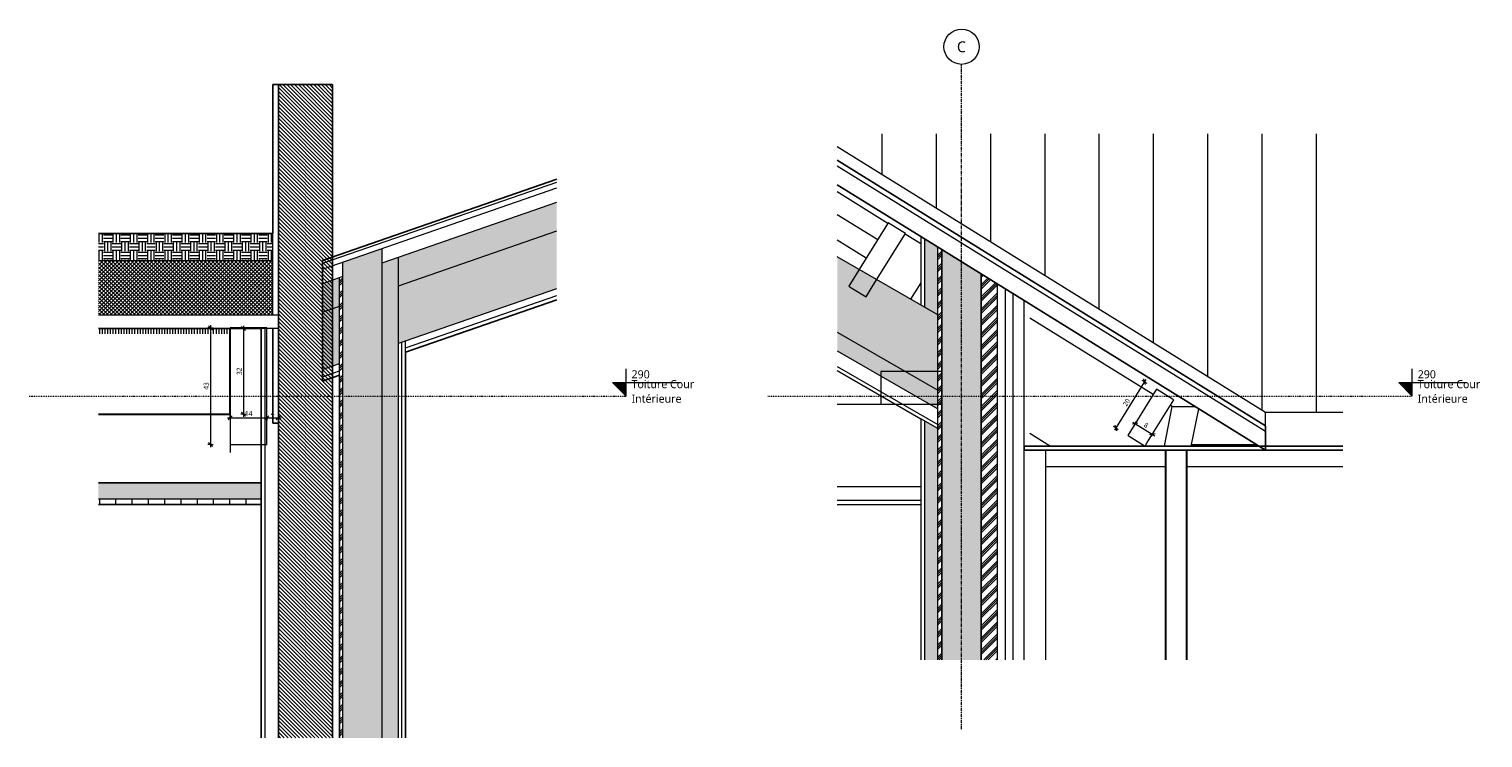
# Model space of a CAD drawing. Header units: millimetres. Extents: x 20598 to 41856, y -1610 to 5878.
# Tile 7 of 7: x 36498 to 41856, y 1640 to 4253. Entities that reach past the tile are written whole.
import ezdxf

# ---------------------------------------------------------------- set-up
doc = ezdxf.new("R2010")
doc.units = ezdxf.units.MM
doc.linetypes.add('Ligne de quadrillage', pattern=[22.225, 12.7, -3.175, 3.175, -3.175])
doc.linetypes.add('Tiret point', pattern=[6.25, 2.5, -1.875, 0, -1.875])
for name, color, linetype, lineweight in [('A-ANNO-DIMS', 211, 'Continuous', 9), ('A-ANNO-DIMS-10', 211, 'Continuous', 9), ('A-CLNG', 13, 'Continuous', 13), ('A-CLNG-FNSH', 13, 'Continuous', 13), ('A-CLNG-PATT', 13, 'Continuous', 13), ('A-COLS', 52, 'Continuous', 13), ('A-FLOR-LEVL', 51, 'Continuous', 9), ('A-GLAZ-CWMG', 51, 'Continuous', 13), ('A-ROOF', 132, 'Continuous', 13), ('A-ROOF-FNSH', 132, 'Continuous', 13), ('A-ROOF-OTLN', 132, 'Continuous', 13), ('A-ROOF-PATT', 132, 'Continuous', 13), ('A-WALL', 113, 'Continuous', 13), ('A-WALL-FNSH', 113, 'Continuous', 13), ('A-WALL-PATT', 111, 'Continuous', 13), ('I-WALL', 2, 'Continuous', 13), ('S-BEAM', 12, 'Continuous', 13), ('S-GRID', 1, 'Continuous', 9), ('S-GRID-IDEN', 1, 'Continuous', 9)]:
    doc.layers.add(name, color=color, linetype=linetype, lineweight=lineweight)
doc.styles.add('Trebuchet MS', font='trebuc.ttf', dxfattribs={"height": 30})
doc.styles.add('Trebuchet MS_1', font='trebuc.ttf', dxfattribs={"height": 40})
doc.styles.add('Trebuchet MS_2', font='trebuc.ttf', dxfattribs={"height": 18})
doc.dimstyles.new('Cotes100e_Intérieur', dxfattribs={"dimscale": 304.8, "dimtxt": 18.557116, "dimasz": 0.049213, "dimexe": 0.032808, "dimexo": 0.0625, "dimgap": 0.006562, "dimtad": 1, "dimdec": 0, "dimlfac": 0.1, "dimzin": 0, "dimdsep": 46, "dimtxsty": 'Trebuchet MS_2', "dimblk1": 'OBLIQUE', "dimblk2": 'OBLIQUE', "dimsah": 1, "dimcen": 0.09, "dimdle": 0.032808, "dimazin": 0, "dimtfac": 1, "dimtdec": 4, "dimtix": 1, "dimtmove": 0, "dimatfit": 3, "dimfxl": 0.032808, "dimfxlon": 1, "dimtvp": 1, "dimtolj": 1, "dimtzin": 0, "dimarcsym": 2})
pattern_1 = [(205.889, (44629.41, 3877.11), (-28.442482, -27.778633), [3.143, -22.002]), (205.889, (44618.017, 3864.592), (-28.442482, -27.778633), [3.143, -22.002]), (205.889, (44621.01, 3880.021), (-28.442482, -27.778633), [3.143, -22.002]), (205.889, (44609.617, 3867.503), (-28.442482, -27.778633), [3.143, -22.002]), (232.454, (44626.583, 3875.738), (-40.084465, -61.379479), [7.028, -49.197]), (232.454, (44622.3, 3870.165), (-40.084465, -61.379479), [7.028, -49.197]), (232.454, (44618.1827, 3878.648), (-40.084465, -61.379479), [7.028, -49.197]), (232.454, (44613.9, 3873.0756), (-40.084465, -61.379479), [7.028, -49.197]), (295.889, (44622.217, 3863.137), (-5.158044, 39.421084), [3.143, -22.002]), (295.889, (44621.01, 3880.021), (-5.158044, 39.421084), [3.143, -22.002]), (295.889, (44613.817, 3866.048), (-5.158044, 39.421084), [3.143, -22.002]), (295.889, (44612.611, 3882.93), (-5.158044, 39.421084), [3.143, -22.002]), (269.324, (44622.3, 3870.165), (6.484971, 73.0215717), [7.028, -49.197]), (269.324, (44622.383, 3877.193), (6.484971, 73.0215717), [7.028, -49.197]), (269.324, (44613.9, 3873.0756), (6.484971, 73.0215717), [7.028, -49.197]), (269.324, (44613.9825, 3880.1035), (6.484971, 73.0215717), [7.028, -49.197])]
pattern_2 = [(315, (37642.127, 1488.682), (35.55969, -17.7802), [3.143, -22.002]), (315, (37657.684, 1482.014), (35.55969, -17.7802), [3.143, -22.002]), (315, (37642.127, 1479.792), (35.55969, -17.7802), [3.143, -22.002]), (315, (37657.684, 1473.124), (35.55969, -17.7802), [3.143, -22.002]), (341.565, (37644.349, 1486.4594), (71.120241, -17.779653), [7.028, -49.197]), (341.565, (37651.0164, 1484.237), (71.120241, -17.779653), [7.028, -49.197]), (341.565, (37644.349, 1477.5696), (71.120241, -17.779653), [7.028, -49.197]), (341.565, (37651.017, 1475.3465), (71.120241, -17.779653), [7.028, -49.197]), (45, (37657.684, 1486.459), (-35.55969, -17.7802), [3.143, -22.002]), (45, (37642.127, 1479.792), (-35.55969, -17.7802), [3.143, -22.002]), (45, (37657.684, 1477.569), (-35.55969, -17.7802), [3.143, -22.002]), (45, (37642.126, 1470.902), (-35.55969, -17.7802), [3.143, -22.002]), (18.435, (37651.0164, 1484.237), (-71.120241, -17.779653), [7.028, -49.197]), (18.435, (37644.349, 1482.0145), (-71.120241, -17.779653), [7.028, -49.197]), (18.435, (37651.017, 1475.3465), (-71.120241, -17.779653), [7.028, -49.197]), (18.435, (37644.3484, 1473.124), (-71.120241, -17.779653), [7.028, -49.197])]
pattern_3 = [(45, (34904.205, 3183.113), (-22.45064, 22.45064), []), (45, (34912.142, 3183.113), (0, 44.90128), []), (45, (34896.267, 3183.113), (0, 44.90128), [])]
pattern_4 = [(135, (40165.441, 1725.918), (-35.55969, 17.7802), [3.143, -22.002]), (135, (40149.884, 1732.586), (-35.55969, 17.7802), [3.143, -22.002]), (135, (40165.441, 1734.808), (-35.55969, 17.7802), [3.143, -22.002]), (135, (40149.884, 1741.476), (-35.55969, 17.7802), [3.143, -22.002]), (161.565, (40163.219, 1728.1407), (-71.120241, 17.779653), [7.028, -49.197]), (161.565, (40156.552, 1730.363), (-71.120241, 17.779653), [7.028, -49.197]), (161.565, (40163.219, 1737.0304), (-71.120241, 17.779653), [7.028, -49.197]), (161.565, (40156.552, 1739.253), (-71.120241, 17.779653), [7.028, -49.197]), (225, (40149.884, 1728.141), (35.55969, 17.7802), [3.143, -22.002]), (225, (40165.441, 1734.808), (35.55969, 17.7802), [3.143, -22.002]), (225, (40149.884, 1737.03), (35.55969, 17.7802), [3.143, -22.002]), (225, (40165.442, 1743.698), (35.55969, 17.7802), [3.143, -22.002]), (198.435, (40156.552, 1730.363), (71.120241, 17.779653), [7.028, -49.197]), (198.435, (40163.219, 1732.5856), (71.120241, 17.779653), [7.028, -49.197]), (198.435, (40156.552, 1739.253), (71.120241, 17.779653), [7.028, -49.197]), (198.435, (40163.219, 1741.4753), (71.120241, 17.779653), [7.028, -49.197])]
pattern_5 = [(195, (38686.086, 3869.665), (-33.17795, -21.9055), [3.143, -22.002]), (195, (38672.533, 3859.526), (-33.17795, -21.9055), [3.143, -22.002]), (195, (38678.387, 3874.11), (-33.17795, -21.9055), [3.143, -22.002]), (195, (38664.834, 3863.971), (-33.17795, -21.9055), [3.143, -22.002]), (221.565, (38683.05, 3868.852), (-50.957752, -52.702109), [7.028, -49.197]), (221.565, (38677.7913, 3864.1887), (-50.957752, -52.702109), [7.028, -49.197]), (221.565, (38675.351, 3873.297), (-50.957752, -52.702109), [7.028, -49.197]), (221.565, (38670.0924, 3868.6335), (-50.957752, -52.702109), [7.028, -49.197]), (285, (38676.383, 3857.303), (2.38174, 39.6857), [3.143, -22.002]), (285, (38678.387, 3874.11), (2.38174, 39.6857), [3.143, -22.002]), (285, (38668.684, 3861.748), (2.38174, 39.6857), [3.143, -22.002]), (285, (38670.688, 3878.555), (2.38174, 39.6857), [3.143, -22.002]), (258.435, (38677.7913, 3864.1887), (20.16249, 70.481762), [7.028, -49.197]), (258.435, (38679.2006, 3871.074), (20.16249, 70.481762), [7.028, -49.197]), (258.435, (38670.0924, 3868.6335), (20.16249, 70.481762), [7.028, -49.197]), (258.435, (38671.5023, 3875.5193), (20.16249, 70.481762), [7.028, -49.197])]

# ---------------------------------------------------------------- blocks, each defined once
blk = doc.blocks.new('Family - IfcBeam - POUTRE-252056-Détail 10')
at = {"layer": 'S-BEAM', "color": 250, "lineweight": 18}
for p, q in [((8162.1, 3151.2), (8077.9, 3151.2)), ((8077.9, 3151.2), (8077.9, 2990.2)), ((8212.9, 3151.2), (8162.1, 3151.2)), ((8212.9, 2882.5), (8212.9, 3151.2)), ((8077.9, 2990.2), (8077.9, 2721.9)), ((8212.9, 2721.9), (8212.9, 2882.5)), ((8077.9, 2721.9), (8128.3, 2721.9)), ((8077.9, 2721.9), (8077.9, 2692.2)), ((8128.3, 2721.9), (8212.9, 2721.9))]:
    blk.add_line(p, q, dxfattribs=at)
blk = doc.blocks.new('Family - IfcBeam - PANNE-252520-Détail 10')
at = {"layer": 'S-BEAM', "color": 250, "lineweight": 18}
for p, q in [((8075.4, 3129.4), (8075.4, 2832.9)), ((8075.4, 2832.9), (7592.5, 2832.9)), ((8075.4, 2830.2), (7592.5, 2830.2)), ((8075.4, 2832.9), (8075.4, 2830.2))]:
    blk.add_line(p, q, dxfattribs=at)
blk = doc.blocks.new('GROUPE SCOLAIRE ST JULIEN - PRO - Ind A_importrevit_ifc-8-Détail 10')
at = {"layer": 'S-BEAM', "color": 250, "lineweight": 18}
for name in ['Family - IfcBeam - PANNE-252520-Détail 10', 'Family - IfcBeam - POUTRE-252056-Détail 10']:
    blk.add_blockref(name, (0, 0), dxfattribs=at)
blk = doc.blocks.new('Family - IfcBeam - ENTRETOISE-251822-D4 - Coupe de principe sur débord de toiture')
at = {"layer": 'S-BEAM', "color": 250, "lineweight": 18}
for p, q in [((834.2, 3569.2), (983.3, 3476.8)), ((941.2, 3408.8), (834.2, 3475.1))]:
    blk.add_line(p, q, dxfattribs=at)
blk = doc.blocks.new('Family - IfcBeam - POUTRE-251834-D4 - Coupe de principe sur débord de toiture')
at = {"layer": 'S-BEAM', "color": 250, "lineweight": 18}
for p, q in [((1998.3, 2905.3), (1543.7, 3187.1)), ((2040, 2715.6), (2069.1, 2861.3)), ((2069.1, 2861.3), (2062, 2865.7)), ((2069.1, 2861.3), (2152.9, 2861.3)), ((2138.8, 2715.6), (2166.3, 2853)), ((1543.7, 2763), (1620.2, 2715.6)), ((1620.2, 2715.6), (2040, 2715.6)), ((2040, 2715.6), (2138.8, 2715.6))]:
    blk.add_line(p, q, dxfattribs=at)
blk = doc.blocks.new('Family - IfcBeam - CVT-251954-D4 - Coupe de principe sur débord de toiture')
at = {"layer": 'S-BEAM', "color": 250, "lineweight": 18}
for p, q in [((1183, 2990), (995, 2990)), ((995, 2990), (995, 2970.2)), ((995, 2970.2), (995, 2870)), ((1220, 2990), (1183, 2990)), ((1220, 2889.8), (1220, 2990)), ((995, 2870), (1032.1, 2870)), ((995, 2870), (995, 2870)), ((1032.1, 2870), (1220, 2870)), ((1220, 2870), (1220, 2889.8))]:
    blk.add_line(p, q, dxfattribs=at)
blk = doc.blocks.new('Family - IfcBeam - PANNE-252046-D4 - Coupe de principe sur débord de toiture')
at = {"layer": 'S-BEAM', "color": 250, "lineweight": 18}
for p, q in [((2002.7, 2912.4), (1905.2, 2755.1)), ((2010.6, 2925.1), (2002.7, 2912.4)), ((2069.6, 2888.6), (2010.6, 2925.1)), ((1976.9, 2728.3), (2074.3, 2885.6)), ((2074.3, 2885.6), (2069.6, 2888.6)), ((1905.2, 2755.1), (1910, 2752.2)), ((1905.2, 2755.1), (1905.2, 2755.1)), ((1910, 2752.2), (1969, 2715.6)), ((1969, 2715.6), (1976.9, 2728.3)), ((1969, 2715.6), (1969, 2715.6))]:
    blk.add_line(p, q, dxfattribs=at)
blk = doc.blocks.new('Family - IfcBeam - POUTRE-252126-D4 - Coupe de principe sur débord de toiture')
at = {"layer": 'S-BEAM', "color": 250, "lineweight": 18}
for p, q in [((2045, 2700), (2045, 1927.4)), ((2120, 2700), (2120, 1927.4))]:
    blk.add_line(p, q, dxfattribs=at)
blk = doc.blocks.new('Family - IfcBeam - POUTRE-252128-D4 - Coupe de principe sur débord de toiture')
at = {"layer": 'S-BEAM', "color": 250, "lineweight": 18}
for p, q in [((834.2, 3653.7), (1021.1, 3537.8)), ((1084.8, 3498.3), (1142, 3462.8)), ((1142, 3317.5), (1104.6, 3257.1))]:
    blk.add_line(p, q, dxfattribs=at)
blk = doc.blocks.new('Family - IfcBeam - PANNE-252214-D4 - Coupe de principe sur débord de toiture')
at = {"layer": 'S-BEAM', "color": 250, "lineweight": 18}
blk.add_line((2380.6, 2720.1), (2139.7, 2720.1), dxfattribs=at)
blk = doc.blocks.new('Family - IfcBeam - POUTRE-252528-D4 - Coupe de principe sur débord de toiture')
at = {"layer": 'S-BEAM', "color": 250, "lineweight": 18}
blk.add_line((834.2, 2870), (995, 2870), dxfattribs=at)
blk = doc.blocks.new('Family - IfcBeam - PANNE-252582-D4 - Coupe de principe sur débord de toiture')
at = {"layer": 'S-BEAM', "color": 250, "lineweight": 18}
for p, q in [((1021.5, 3538.4), (994.8, 3495.4)), ((1073.5, 3506.2), (1021.5, 3538.4)), ((1021.5, 3538.4), (1021.5, 3538.4)), ((994.8, 3495.4), (876.6, 3304.7)), ((967, 3308.2), (1085.2, 3498.9)), ((1085.2, 3498.9), (1073.5, 3506.2)), ((876.6, 3304.7), (888.4, 3297.4)), ((888.4, 3297.4), (940.4, 3265.2)), ((940.4, 3265.2), (967, 3308.2))]:
    blk.add_line(p, q, dxfattribs=at)
blk = doc.blocks.new('GROUPE SCOLAIRE ST JULIEN - PRO - Ind A_importrevit_ifc-9-D4 - Coupe de principe sur débord de toiture')
at = {"layer": 'S-BEAM', "color": 250, "lineweight": 18}
for name in ['Family - IfcBeam - POUTRE-252128-D4 - Coupe de principe sur débord de toiture', 'Family - IfcBeam - ENTRETOISE-251822-D4 - Coupe de principe sur débord de toiture', 'Family - IfcBeam - PANNE-252582-D4 - Coupe de principe sur débord de toiture', 'Family - IfcBeam - POUTRE-251834-D4 - Coupe de principe sur débord de toiture', 'Family - IfcBeam - CVT-251954-D4 - Coupe de principe sur débord de toiture', 'Family - IfcBeam - PANNE-252046-D4 - Coupe de principe sur débord de toiture', 'Family - IfcBeam - POUTRE-252528-D4 - Coupe de principe sur débord de toiture', 'Family - IfcBeam - POUTRE-252126-D4 - Coupe de principe sur débord de toiture', 'Family - IfcBeam - PANNE-252214-D4 - Coupe de principe sur débord de toiture']:
    blk.add_blockref(name, (0, 0), dxfattribs=at)
blk = doc.blocks.new('Meneau rectangulaire - 80 x 80mm-8391237-D4 - Coupe de principe sur débord de toiture')
at = {"layer": 'A-GLAZ-CWMG', "color": 30}
blk.add_line((1603, 2250), (1603, 2700), dxfattribs=at)
blk = doc.blocks.new('Meneau rectangulaire - 80 x 80mm-8391239-D4 - Coupe de principe sur débord de toiture')
at = {"layer": 'A-GLAZ-CWMG', "color": 30}
blk.add_line((1603, 1927.4), (1603, 2250), dxfattribs=at)
blk = doc.blocks.new('Meneau rectangulaire - 60 x 60mm-8586080-D4 - Coupe de principe sur débord de toiture')
at = {"layer": 'A-GLAZ-CWMG', "color": 30}
blk.add_line((1603, 2640), (2042.5, 2640), dxfattribs=at)
blk = doc.blocks.new('Meneau rectangulaire - 60 x 60mm-8077634-D4 - Coupe de principe sur débord de toiture')
at = {"layer": 'A-GLAZ-CWMG', "color": 30}
blk.add_line((2122.5, 2640), (2233, 2640), dxfattribs=at)
blk = doc.blocks.new('Meneau rectangulaire - 60 x 60mm-8077237-D4 - Coupe de principe sur débord de toiture')
at = {"layer": 'A-GLAZ-CWMG', "color": 30}
blk.add_line((2233, 2640), (2697.9, 2640), dxfattribs=at)
blk = doc.blocks.new('Niveau - Marqueur de niveau - Point triangulaire-1765-Détail 10')
at = {"layer": 'A-FLOR-LEVL'}
blk.add_hatch(color=256, dxfattribs=at).paths.add_polyline_path([(9537.3, 2950), (9537.3, 2900), (9487.3, 2950)])
for p, q in [((9487.3, 2950), (9537.3, 2900)), ((9487.3, 2950), (9737.3, 2950)), ((9537.3, 2900), (9537.3, 3000))]:
    blk.add_line(p, q, dxfattribs=at)
blk = doc.blocks.new('DIMBLOCK11-Détail 10')
at = {"layer": 'A-ANNO-DIMS-10'}
for p, q in [((37229, 2819.4), (37374, 2819.4)), ((37239, 2819.4), (37231.5, 2811.9)), ((37239, 2819.4), (37239, 2829.4)), ((37239, 2819.4), (37246.5, 2826.9)), ((37239, 2819.4), (37239, 2809.4)), ((37374, 2819.4), (37366.5, 2811.9)), ((37374, 2819.4), (37374, 2829.4)), ((37374, 2819.4), (37381.5, 2826.9)), ((37374, 2819.4), (37374, 2809.4))]:
    blk.add_line(p, q, dxfattribs=at)
at = {"layer": 'A-ANNO-DIMS-10', "color": 0, "insert": (37293.3, 2844.4), "char_height": 18, "width": 31.704, "attachment_point": 1, "line_spacing_factor": 1.048425, "style": 'Trebuchet MS_2'}
blk.add_mtext('14', dxfattribs=at)
blk = doc.blocks.new('_Oblique')
at = {"color": 0, "linetype": 'ByBlock', "lineweight": -2}
blk.add_line((-0.5, -0.5), (0.5, 0.5), dxfattribs=at)
blk = doc.blocks.new('DIMBLOCK12-Détail 10')
at = {"layer": 'A-ANNO-DIMS-10'}
for p, q in [((37374, 2819.4), (37366.5, 2811.9)), ((37374, 2819.4), (37374, 2829.4)), ((37374, 2819.4), (37381.5, 2826.9)), ((37374, 2819.4), (37426.6, 2819.4)), ((37374, 2819.4), (37374, 2809.4)), ((37416.6, 2819.4), (37409.1, 2811.9)), ((37416.6, 2819.4), (37416.6, 2829.4)), ((37416.6, 2819.4), (37424.1, 2826.9)), ((37416.6, 2819.4), (37416.6, 2809.4))]:
    blk.add_line(p, q, dxfattribs=at)
at = {"layer": 'A-ANNO-DIMS-10', "color": 0, "insert": (37388.7, 2844.4), "char_height": 18, "width": 15.852, "attachment_point": 1, "line_spacing_factor": 1.048425, "style": 'Trebuchet MS_2'}
blk.add_mtext('4', dxfattribs=at)
blk = doc.blocks.new('DIMBLOCK13-Détail 10')
at = {"layer": 'A-ANNO-DIMS-10'}
for p, q in [((37166.2, 3151.2), (37156.2, 3151.2)), ((37166.2, 3151.2), (37158.7, 3158.7)), ((37166.2, 3161.2), (37166.2, 2711.9)), ((37166.2, 3151.2), (37173.7, 3143.7)), ((37166.2, 3151.2), (37176.2, 3151.2)), ((37166.2, 2721.9), (37156.2, 2721.9)), ((37166.2, 2721.9), (37158.7, 2729.4)), ((37166.2, 2721.9), (37173.7, 2714.4)), ((37166.2, 2721.9), (37176.2, 2721.9))]:
    blk.add_line(p, q, dxfattribs=at)
at = {"layer": 'A-ANNO-DIMS-10', "color": 0, "insert": (37141.2, 2923.3), "char_height": 18, "width": 31.704, "attachment_point": 1, "rotation": 90, "line_spacing_factor": 1.048425, "style": 'Trebuchet MS_2'}
blk.add_mtext('43', dxfattribs=at)
blk = doc.blocks.new('DIMBLOCK14-Détail 10')
at = {"layer": 'A-ANNO-DIMS-10'}
for p, q in [((37288.3, 3149), (37278.3, 3149)), ((37288.3, 3149), (37280.8, 3156.5)), ((37288.3, 3159), (37288.3, 2822.9)), ((37288.3, 3149), (37295.8, 3141.5)), ((37288.3, 3149), (37298.3, 3149)), ((37288.3, 2832.9), (37280.8, 2840.4)), ((37288.3, 2832.9), (37278.3, 2832.9)), ((37288.3, 2832.9), (37295.8, 2825.4)), ((37288.3, 2832.9), (37298.3, 2832.9))]:
    blk.add_line(p, q, dxfattribs=at)
at = {"layer": 'A-ANNO-DIMS-10', "color": 0, "insert": (37263.3, 2977.7), "char_height": 18, "width": 31.704, "attachment_point": 1, "rotation": 90, "line_spacing_factor": 1.048425, "style": 'Trebuchet MS_2'}
blk.add_mtext('32', dxfattribs=at)
blk = doc.blocks.new('Niveau - Marqueur de niveau - Point triangulaire-1765-D4 - Coupe de principe sur débord de toiture')
at = {"layer": 'A-FLOR-LEVL'}
blk.add_hatch(color=256, dxfattribs=at).paths.add_polyline_path([(2953.7, 2950), (2953.7, 2900), (2903.7, 2950)])
for p, q in [((2903.7, 2950), (2953.7, 2900)), ((2903.7, 2950), (3153.7, 2950)), ((2953.7, 2900), (2953.7, 3000))]:
    blk.add_line(p, q, dxfattribs=at)
blk = doc.blocks.new('Quadrillage - Extrémité de la ligne de quadrillage - Cercle-4360-D4 - Coupe de principe sur débord de toiture')
at = {"layer": 'S-GRID-IDEN'}
blk.add_circle((1292.5, 4187.7), 65, dxfattribs=at)
blk = doc.blocks.new('DIMBLOCK15-D4 - Coupe de principe sur débord de toiture')
at = {"layer": 'A-ANNO-DIMS-10'}
for p, q in [((40574.6, 2798.6), (40564.3, 2796.2)), ((40566.1, 2803.9), (40646.8, 2753.9)), ((40574.6, 2798.6), (40569.3, 2790.1)), ((40574.6, 2798.6), (40579.8, 2807.1)), ((40574.6, 2798.6), (40584.9, 2801.1)), ((40638.3, 2759.1), (40628, 2756.7)), ((40638.3, 2759.1), (40633.1, 2750.6)), ((40638.3, 2759.1), (40643.6, 2767.6)), ((40638.3, 2759.1), (40648.7, 2761.6))]:
    blk.add_line(p, q, dxfattribs=at)
at = {"layer": 'A-ANNO-DIMS-10', "color": 0, "insert": (40614, 2803.6), "char_height": 18, "width": 15.852, "attachment_point": 1, "rotation": 328.2185, "line_spacing_factor": 1.048425, "style": 'Trebuchet MS_2'}
blk.add_mtext('8', dxfattribs=at)
blk = doc.blocks.new('DIMBLOCK16-D4 - Coupe de principe sur débord de toiture')
at = {"layer": 'A-ANNO-DIMS-10'}
for p, q in [((40614, 2961), (40498.1, 2774)), ((40608.7, 2952.5), (40600.2, 2957.8)), ((40608.7, 2952.5), (40606.3, 2962.9)), ((40608.7, 2952.5), (40611.2, 2942.2)), ((40608.7, 2952.5), (40617.2, 2947.3)), ((40503.4, 2782.5), (40494.9, 2787.8)), ((40503.4, 2782.5), (40501, 2792.9)), ((40503.4, 2782.5), (40505.8, 2772.2)), ((40503.4, 2782.5), (40511.9, 2777.3))]:
    blk.add_line(p, q, dxfattribs=at)
at = {"layer": 'A-ANNO-DIMS-10', "color": 0, "insert": (40527.8, 2869.5), "char_height": 18, "width": 31.704, "attachment_point": 1, "rotation": 58.2185, "line_spacing_factor": 1.048425, "style": 'Trebuchet MS_2'}
blk.add_mtext('20', dxfattribs=at)

msp = doc.modelspace()

# ---------------------------------------------------------------- hatches: boundary and pattern name
at = {"layer": 'A-CLNG-PATT'}
h = msp.add_hatch(dxfattribs=at)
h.set_pattern_fill('FP_66', color=30, angle=-135, style=0, pattern_type=2)
h.set_pattern_definition([(225, (34736.05, 2580), (-17.7802, -35.55969), [3.143, -22.002]), (225, (34729.382, 2564.442), (-17.7802, -35.55969), [3.143, -22.002]), (225, (34727.16, 2580), (-17.7802, -35.55969), [3.143, -22.002]), (225, (34720.492, 2564.442), (-17.7802, -35.55969), [3.143, -22.002]), (251.565, (34733.8276, 2577.7776), (-17.779653, -71.120241), [7.028, -49.197]), (251.565, (34731.6045, 2571.1096), (-17.779653, -71.120241), [7.028, -49.197]), (251.565, (34724.937, 2577.777), (-17.779653, -71.120241), [7.028, -49.197]), (251.565, (34722.715, 2571.1096), (-17.779653, -71.120241), [7.028, -49.197]), (315, (34733.827, 2564.442), (-17.7802, 35.55969), [3.143, -22.002]), (315, (34727.16, 2580), (-17.7802, 35.55969), [3.143, -22.002]), (315, (34724.937, 2564.442), (-17.7802, 35.55969), [3.143, -22.002]), (315, (34718.269, 2580), (-17.7802, 35.55969), [3.143, -22.002]), (288.435, (34731.6045, 2571.1096), (-17.779653, 71.120241), [7.028, -49.197]), (288.435, (34729.383, 2577.7776), (-17.779653, 71.120241), [7.028, -49.197]), (288.435, (34722.715, 2571.1096), (-17.779653, 71.120241), [7.028, -49.197]), (288.435, (34720.4916, 2577.7776), (-17.779653, 71.120241), [7.028, -49.197])])
h.paths.add_polyline_path([(37353.6, 2520), (37353.6, 2580), (36753.7, 2580), (36753.7, 2520)])
h = msp.add_hatch(dxfattribs=at)
h.set_pattern_fill('FP_65', color=30, style=0, pattern_type=2)
h.set_pattern_definition([(90, (37598.13, 3406.55), (-60, 4e-15), [])])
h.paths.add_polyline_path([(37353.6, 2500), (37353.6, 2520), (36753.7, 2520), (36753.7, 2500)])
at = {"layer": 'A-ROOF-PATT'}
h = msp.add_hatch(dxfattribs=at)
h.set_pattern_fill('FP_37', color=30, style=0, pattern_type=2)
h.set_pattern_definition([(90, (38642.4, 5585.1), (-200, 1e-14), [])])
h.paths.add_polyline_path([(41340.3, 2840), (41340.3, 3866.8), (39476.6, 3866.8), (39476.6, 3818.9), (41055.4, 2840), (41107.3, 2840)])
h = msp.add_hatch(dxfattribs=at)
h.set_pattern_fill('FP_58', color=256, angle=-135, style=0, pattern_type=2)
h.set_pattern_definition(pattern_1)
h.paths.add_polyline_path([(37579, 3209.5), (37642.1, 3231.4), (37642.1, 3337.2), (37579, 3315.3), (37579, 3271.8)])
h.paths.add_polyline_path([(37859.1, 3306.6), (38442.5, 3508.7), (38442.5, 3614.5), (37859.1, 3412.4)])
h = msp.add_hatch(dxfattribs=at)
h.set_pattern_fill('FP_62', color=30, style=0, pattern_type=2)
h.set_pattern_definition([(0, (37598.127, 3406.55), (31.75, 31.75), [31.75, -31.75]), (0, (37598.127, 3418.455), (31.75, 31.75), [31.75, -31.75]), (0, (37598.127, 3430.36), (31.75, 31.75), [31.75, -31.75]), (90, (37602.096, 3434.33), (-31.75, 31.75), [31.75, -31.75]), (90, (37614.002, 3434.33), (-31.75, 31.75), [31.75, -31.75]), (90, (37625.908, 3434.33), (-31.75, 31.75), [31.75, -31.75])])
h.paths.add_polyline_path([(36753.7, 3399.2), (37396.6, 3399.2), (37396.6, 3499.3), (36753.7, 3499.3)])
h = msp.add_hatch(dxfattribs=at)
h.set_pattern_fill('FP_58', color=256, angle=-135, style=0, pattern_type=2)
h.set_pattern_definition(pattern_1)
h.paths.add_polyline_path([(37579, 2997.8), (37642.1, 3019.7), (37642.1, 3231.4), (37579, 3209.5)])
h.paths.add_polyline_path([(37859.1, 3094.9), (38442.5, 3297), (38442.5, 3508.7), (37859.1, 3306.6), (37859.1, 3271.8)])
h = msp.add_hatch(dxfattribs=at)
h.set_pattern_fill('FP_63', color=30, angle=-135, style=0, pattern_type=2)
h.set_pattern_definition([(225, (32416.855, 3499.279), (7.071068, -7.071068), []), (315, (32416.855, 3499.279), (7.071068, 7.071068), [])])
h.paths.add_polyline_path([(37396.6, 3199.1), (37396.6, 3399.2), (36753.7, 3399.2), (36753.7, 3199.1), (37175.9, 3199.1)])
h = msp.add_hatch(dxfattribs=at)
h.set_pattern_fill('FP_48', color=30, angle=-225, style=0, pattern_type=2)
h.set_pattern_definition(pattern_5)
h.paths.add_polyline_path([(39847.4, 2922), (39847.4, 3199.2), (39476.6, 3413.2), (39476.6, 3136.1), (39826.1, 2934.4)])
h = msp.add_hatch(dxfattribs=at)
h.set_pattern_fill('FP_64', color=30, style=0, pattern_type=2)
h.set_pattern_definition([(90, (37598.127, 3149.394), (-10, 6e-16), [])])
h.paths.add_polyline_path([(37236.5, 3117.5), (37239, 3117.5), (37239, 3149), (36753.7, 3149), (36753.7, 3129.4), (37236.5, 3129.4), (37236.5, 3118)])
h = msp.add_hatch(dxfattribs=at)
h.set_pattern_fill('FP_48', color=30, angle=-225, style=0, pattern_type=2)
h.set_pattern_definition(pattern_5)
h.paths.add_polyline_path([(39847.4, 2852.7), (39847.4, 2922), (39476.6, 3136.1), (39476.6, 3066.8), (39826.1, 2865.1)])
at = {"layer": 'A-WALL-PATT'}
h = msp.add_hatch(dxfattribs=at)
h.set_pattern_fill('FP_61', color=256, angle=-135, style=0, pattern_type=2)
h.set_pattern_definition([(315, (37416.567, 1675.524), (7.071068, 7.071068), [])])
h.paths.add_polyline_path([(37416.6, 1639.8), (37616.6, 1639.8), (37616.6, 4048.4), (37416.6, 4048.4), (37416.6, 2945.4)])
h = msp.add_hatch(dxfattribs=at)
h.set_pattern_fill('FP_59', color=256, angle=-135, style=0, pattern_type=2)
h.set_pattern_definition(pattern_2)
h.paths.add_polyline_path([(37654.1, 1639.8), (37799.1, 1639.8), (37799.1, 3444.5), (37654.1, 3394.3), (37654.1, 2945.4)])
h = msp.add_hatch(dxfattribs=at)
h.set_pattern_fill('FP_67', color=30, angle=135, style=0, pattern_type=2)
h.set_pattern_definition(pattern_4)
h.paths.add_polyline_path([(39847.4, 1927.4), (39847.4, 2780), (39799.4, 2807.7), (39799.4, 1927.4), (39815.6, 1927.4)])
h.paths.add_polyline_path([(39847.4, 3199.2), (39847.4, 3449), (39799.4, 3478.8), (39799.4, 3226.9), (39826.1, 3211.5)])
h = msp.add_hatch(dxfattribs=at)
h.set_pattern_fill('FP_35', color=30, style=0, pattern_type=2)
h.set_pattern_definition(pattern_3)
h.paths.add_polyline_path([(39852.4, 1927.4), (39862.4, 1927.4), (39862.4, 3439.7), (39847.4, 3449), (39847.4, 1927.4)])
h = msp.add_hatch(dxfattribs=at)
h.set_pattern_fill('FP_67', color=30, angle=135, style=0, pattern_type=2)
h.set_pattern_definition(pattern_4)
h.paths.add_polyline_path([(39942.5, 1927.4), (40007.4, 1927.4), (40007.4, 3349.8), (39862.4, 3439.7), (39862.4, 1927.4)])
h = msp.add_hatch(dxfattribs=at)
h.set_pattern_fill('FP_59', color=256, angle=-135, style=0, pattern_type=2)
h.set_pattern_definition(pattern_2)
h.paths.add_polyline_path([(37799.1, 1639.8), (37859.1, 1639.8), (37859.1, 3412.4), (37799.1, 3391.6), (37799.1, 2945.4)])
h = msp.add_hatch(dxfattribs=at)
h.set_pattern_fill('FP_60', color=256, style=0, pattern_type=2)
h.set_pattern_definition([(45, (37598.127, 3406.55), (-22.45064, 22.45064), []), (45, (37606.065, 3406.55), (0, 44.9013), []), (45, (37590.19, 3406.55), (0, 44.9013), [])])
h.paths.add_polyline_path([(37647.5, 1639.8), (37654.1, 1639.8), (37654.1, 3341.4), (37642.1, 3337.2), (37642.1, 1639.8)])
h = msp.add_hatch(dxfattribs=at)
h.set_pattern_fill('FP_35', color=30, style=0, pattern_type=2)
h.set_pattern_definition(pattern_3)
h.paths.add_polyline_path([(40067.4, 1927.4), (40067.4, 3312.6), (40007.4, 3349.8), (40007.4, 1927.4)])

# ---------------------------------------------------------------- linework, layer by layer
at = {"layer": 'A-CLNG', "color": 20, "lineweight": 25}
for p, q in [((41055.4, 2715), (40165.4, 2715)), ((40165.4, 2715), (40165.4, 2700)), ((40165.4, 2700), (41055.4, 2700)), ((41055.4, 2700), (41055.4, 2715)), ((37353.6, 2580), (36753.7, 2580)), ((36753.7, 2500), (37353.6, 2500))]:
    msp.add_line(p, q, dxfattribs=at)
at = {"layer": 'A-CLNG', "color": 30}
for p, q in [((37353.6, 2520), (36753.7, 2520)), ((39784.4, 2565), (39476.6, 2565)), ((39784.4, 2515), (39476.6, 2515))]:
    msp.add_line(p, q, dxfattribs=at)
at = {"layer": 'A-CLNG-FNSH', "color": 30}
msp.add_line((39476.6, 2500), (39784.4, 2500), dxfattribs=at)
at = {"layer": 'A-COLS', "color": 30}
for p, q in [((40684.9, 2700), (40684.9, 1927.4)), ((40764.9, 2700), (40764.9, 1927.4))]:
    msp.add_line(p, q, dxfattribs=at)
at = {"layer": 'A-FLOR-LEVL', "linetype": 'Tiret point'}
for p, q in [((36497.9, 2900), (38698.4, 2900)), ((39220.7, 2900), (41596.1, 2900))]:
    msp.add_line(p, q, dxfattribs=at)
at = {"layer": 'A-ROOF', "color": 20, "lineweight": 25}
for p, q in [((39476.6, 3768.9), (41055.4, 2790)), ((39476.6, 3678.9), (39784.4, 3488.1)), ((37396.6, 3499.3), (36753.7, 3499.3)), ((40165.4, 3251.8), (41055.4, 2700)), ((36753.7, 3149), (37353.6, 3149)), ((41055.4, 2715), (41055.4, 2790))]:
    msp.add_line(p, q, dxfattribs=at)
at = {"layer": 'A-ROOF', "lineweight": 25}
for p, q in [((38442.5, 3699.2), (37579, 3400)), ((37579, 3400), (37579, 2955.5)), ((37885.1, 3061.6), (38442.5, 3254.7)), ((37579, 2955.5), (37642.1, 2977.4))]:
    msp.add_line(p, q, dxfattribs=at)
at = {"layer": 'A-ROOF', "color": 30}
for p, q in [((39476.6, 3748.9), (41055.4, 2770)), ((37396.6, 3199.1), (37396.6, 3499.3)), ((36753.7, 3399.2), (37396.6, 3399.2)), ((39847.4, 3199.2), (39476.6, 3413.2)), ((36753.7, 3199.1), (37396.6, 3199.1)), ((39476.6, 3136.1), (39847.4, 2922)), ((39476.6, 3066.8), (39847.4, 2852.7)), ((39476.6, 3009.1), (39847.4, 2795)), ((41340.3, 2840), (41055.4, 2840))]:
    msp.add_line(p, q, dxfattribs=at)
at = {"layer": 'A-ROOF'}
for p, q in [((37579, 3389.4), (38442.5, 3688.6)), ((37579, 3368.3), (38442.5, 3667.4)), ((37859.1, 3412.4), (38442.5, 3614.5)), ((37859.1, 3306.6), (38442.5, 3508.7)), ((37579, 3315.3), (37642.1, 3337.2)), ((37885.1, 3103.9), (38442.5, 3297)), ((37885.1, 3077.4), (38442.5, 3270.6)), ((37579, 3209.5), (37642.1, 3231.4)), ((37579, 2997.8), (37642.1, 3019.7)), ((37579, 2971.4), (37642.1, 2993.2))]:
    msp.add_line(p, q, dxfattribs=at)
at = {"layer": 'A-ROOF-FNSH', "color": 30}
for p, q in [((41055.4, 2840), (39476.6, 3818.9)), ((39476.6, 2994.1), (39784.4, 2816.4)), ((41055.4, 2790), (41055.4, 2840))]:
    msp.add_line(p, q, dxfattribs=at)
at = {"layer": 'A-ROOF-OTLN', "color": 20, "lineweight": 25}
for p, q in [((41055.4, 2715), (41340.3, 2715)), ((41340.3, 2700), (41055.4, 2700))]:
    msp.add_line(p, q, dxfattribs=at)
at = {"layer": 'A-WALL', "color": 20, "lineweight": 25}
for p, q in [((37416.6, 4048.3), (37396.6, 4048.3)), ((37396.6, 4048.3), (37396.6, 3499.3)), ((40165.4, 3251.8), (39784.4, 3488.1)), ((39862.4, 1927.4), (39862.4, 3439.7)), ((40007.4, 1927.4), (40007.4, 3349.8)), ((37396.6, 3149), (37396.6, 2800)), ((37396.6, 2800), (37416.6, 2800))]:
    msp.add_line(p, q, dxfattribs=at)
at = {"layer": 'A-WALL', "lineweight": 25}
for p, q in [((37416.6, 4048.4), (37416.6, 1639.8)), ((37616.6, 4048.4), (37416.6, 4048.4)), ((37616.6, 1639.8), (37616.6, 4048.4)), ((37885.1, 1639.8), (37885.1, 3061.6)), ((37642.1, 2977.4), (37642.1, 1639.8))]:
    msp.add_line(p, q, dxfattribs=at)
at = {"layer": 'A-WALL'}
for p, q in [((37799.1, 1639.8), (37799.1, 3444.5)), ((37654.1, 1639.8), (37654.1, 3394.3)), ((37799.1, 3391.6), (37859.1, 3412.4)), ((37859.1, 1639.8), (37859.1, 3412.4)), ((37642.1, 3337.2), (37654.1, 3341.4)), ((37642.1, 2977.4), (37642.1, 3337.2)), ((37859.1, 3094.9), (37885.1, 3103.9)), ((37872.1, 1639.8), (37872.1, 3099.4)), ((37885.1, 3061.6), (37885.1, 3103.9))]:
    msp.add_line(p, q, dxfattribs=at)
at = {"layer": 'A-WALL', "color": 30}
for p, q in [((39799.4, 3226.9), (39799.4, 3478.8)), ((39847.4, 1927.4), (39847.4, 3449)), ((40067.4, 1927.4), (40067.4, 3312.6)), ((40096.4, 1927.4), (40096.4, 3294.6)), ((40125.4, 1927.4), (40125.4, 3276.6)), ((37396.6, 3199.1), (37416.6, 3199.1)), ((37416.6, 3149), (37353.6, 3149)), ((37368.6, 2721.9), (37368.6, 3149)), ((39847.4, 2780), (39784.4, 2816.4)), ((39799.4, 1927.4), (39799.4, 2807.7)), ((37368.6, 1639.8), (37368.6, 2721.9))]:
    msp.add_line(p, q, dxfattribs=at)
at = {"layer": 'A-WALL-FNSH', "color": 30}
for p, q in [((39784.4, 3488.1), (39784.4, 3235.5)), ((40165.4, 1927.4), (40165.4, 3251.8)), ((39784.4, 2816.4), (39784.4, 1927.4))]:
    msp.add_line(p, q, dxfattribs=at)
at = {"layer": 'I-WALL', "color": 20, "lineweight": 25}
for p, q in [((37353.6, 3149), (37353.6, 2721.9)), ((37416.6, 1639.8), (37416.6, 3149)), ((37353.6, 2721.9), (37353.6, 1639.8))]:
    msp.add_line(p, q, dxfattribs=at)
at = {"layer": 'S-GRID', "linetype": 'Ligne de quadrillage'}
msp.add_line((39934.9, 1671.6), (39934.9, 4122.7), dxfattribs=at)

# ---------------------------------------------------------------- block references
at = {"color": 130, "lineweight": 5}
for name, p in [('GROUPE SCOLAIRE ST JULIEN - PRO - Ind A_importrevit_ifc-9-D4 - Coupe de principe sur débord de toiture', (38642.4, 0)), ('GROUPE SCOLAIRE ST JULIEN - PRO - Ind A_importrevit_ifc-8-Détail 10', (29161.1, 0))]:
    msp.add_blockref(name, p, dxfattribs=at)
at = {"layer": 'A-FLOR-LEVL'}
for name, p in [('Niveau - Marqueur de niveau - Point triangulaire-1765-Détail 10', (29161.1, 0)), ('Niveau - Marqueur de niveau - Point triangulaire-1765-D4 - Coupe de principe sur débord de toiture', (38642.4, 0))]:
    msp.add_blockref(name, p, dxfattribs=at)
at = {"layer": 'A-GLAZ-CWMG', "color": 30}
for name in ['Meneau rectangulaire - 80 x 80mm-8391237-D4 - Coupe de principe sur débord de toiture', 'Meneau rectangulaire - 60 x 60mm-8586080-D4 - Coupe de principe sur débord de toiture', 'Meneau rectangulaire - 60 x 60mm-8077634-D4 - Coupe de principe sur débord de toiture', 'Meneau rectangulaire - 60 x 60mm-8077237-D4 - Coupe de principe sur débord de toiture', 'Meneau rectangulaire - 80 x 80mm-8391239-D4 - Coupe de principe sur débord de toiture']:
    msp.add_blockref(name, (38642.4, 0), dxfattribs=at)
at = {"layer": 'S-GRID-IDEN'}
msp.add_blockref('Quadrillage - Extrémité de la ligne de quadrillage - Cercle-4360-D4 - Coupe de principe sur débord de toiture', (38642.4, 0), dxfattribs=at)

# ---------------------------------------------------------------- texts
at = {"layer": 'A-FLOR-LEVL', "char_height": 30, "attachment_point": 1, "style": 'Trebuchet MS'}
for s, insert, width in [('Toiture Cour', (38718.4, 2959), 288.607), ('290', (38718.4, 2995.1), 81.772), ('Toiture Cour', (41616.1, 2959), 288.607), ('290', (41616.1, 2995.1), 81.772), ('Intérieure', (38718.4, 2905.4), 229.283), ('Intérieure', (41616.1, 2905.4), 229.283)]:
    msp.add_mtext(s, dxfattribs=dict(at, insert=insert, width=width))
at = {"layer": 'S-GRID-IDEN', "insert": (39917.7, 4207.3), "char_height": 40, "width": 40.886, "attachment_point": 1, "style": 'Trebuchet MS_1'}
msp.add_mtext('C', dxfattribs=at)

# ---------------------------------------------------------------- dimensions: what is measured, and where the dimension line sits
at = {"layer": 'A-ANNO-DIMS'}
for base, p1, p2, angle, override, picture, middle in [((37166.2, 2721.9), (37176.2, 3151.2), (37176.2, 2721.9), 270, {"dimpost": '<>', "dimfxl": 429.264936}, 'DIMBLOCK13-Détail 10', (37155.1, 2936.5)), ((37288.3, 2832.9), (37298.3, 3149), (37278.3, 2832.9), 90, {"dimpost": '<>', "dimfxl": 316.797863}, 'DIMBLOCK14-Détail 10', (37277.2, 2991)), ((40503.4, 2782.5), (40617.2, 2947.3), (40511.9, 2777.3), 58.2185, {"dimpost": '<>', "dimfxl": 199.999998}, 'DIMBLOCK16-D4 - Coupe de principe sur débord de toiture', (40546.6, 2873.4)), ((40638.3, 2759.1), (40579.8, 2807.1), (40643.6, 2767.6), 328.2185, {"dimpost": '<>', "dimfxl": 75}, 'DIMBLOCK15-D4 - Coupe de principe sur débord de toiture', (40612.3, 2788.4))]:
    dim = msp.add_linear_dim(base=base, p1=p1, p2=p2, angle=angle, dimstyle='Cotes100e_Intérieur', override=override, dxfattribs=at)
    dim.commit()
    dim.dimension.update_dxf_attribs({"geometry": picture, "text_midpoint": middle})
for base, p1, p2, override, picture, middle in [((37374.033941, 2819.357203), (37239.033938, 2829.357203), (37374.033941, 2829.357203), {"dimpost": '<>', "dimfxl": 135.000003}, 'DIMBLOCK11-Détail 10', (37306.533939, 2830.357203)), ((37416.6, 2819.4), (37374, 2829.4), (37416.6, 2829.4), {"dimpost": '<>', "dimfxl": 42.533334}, 'DIMBLOCK12-Détail 10', (37395.3, 2830.4))]:
    dim = msp.add_linear_dim(base=base, p1=p1, p2=p2, dimstyle='Cotes100e_Intérieur', override=override, dxfattribs=at)
    dim.commit()
    dim.dimension.update_dxf_attribs({"geometry": picture, "text_midpoint": middle})

doc.saveas('drawing.dxf')
